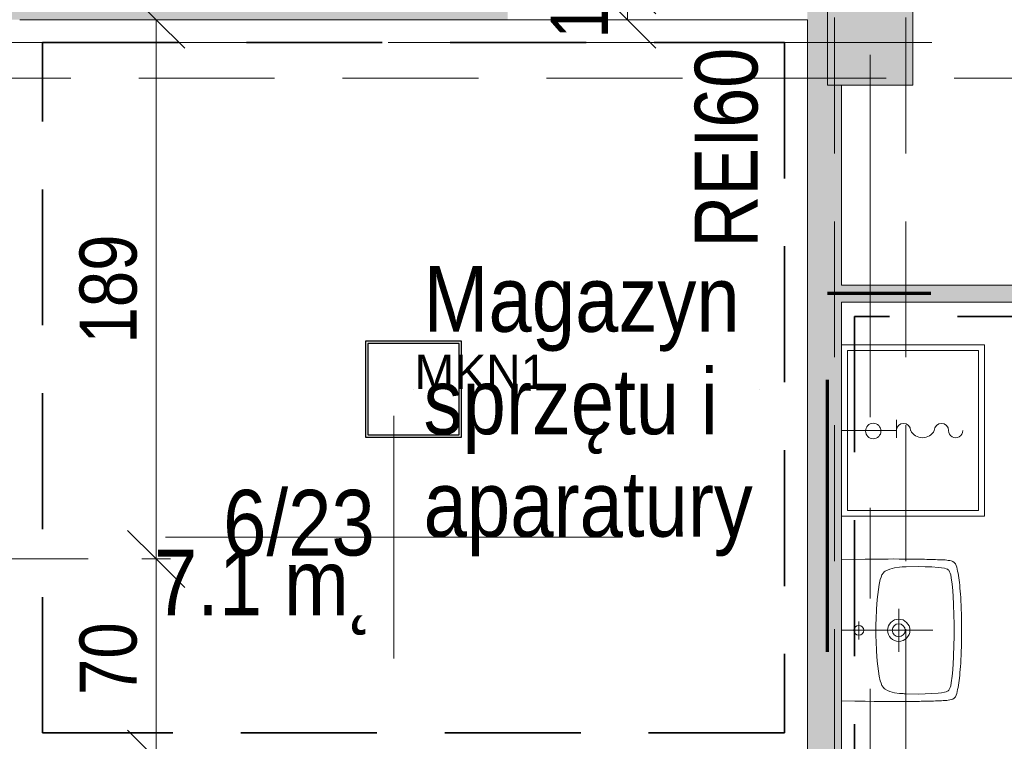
# Model space of a CAD drawing. Header units: centimetres. Extents: x -1631 to 21770, y -8842 to 3590.
# Tile 20 of 142: x -311 to 34, y 643 to 896. Entities that reach past the tile are written whole.
import ezdxf

# ---------------------------------------------------------------- set-up
doc = ezdxf.new("R2010")
doc.units = ezdxf.units.CM
for name, pattern in [('Długa kreska', [142.875, 95.25, -47.625]), ('Hidden', [71.4375, 47.625, -23.8125]), ('Oś', [222.25, 127, -31.75, 31.75, -31.75]), ('Ukryte', [71.438, 47.625, -23.813])]:
    doc.linetypes.add(name, pattern=pattern)
for name, color, linetype, lineweight in [('A-ANNO-DIMS', 211, 'Continuous', 13), ('A-ANNO-DIMS-100', 211, 'Continuous', 13), ('A-ANNO-NOTE', 131, 'Continuous', 9), ('A-AREA-IDEN', 2, 'Continuous', 13), ('A-DETL', 90, 'Continuous', 9), ('A-DETL-HDLN', 90, 'Ukryte', 9), ('A-WALL', 113, 'Continuous', 13), ('A-WALL-PATT', 111, 'Continuous', 13), ('G-ANNO-TEXT', 231, 'Continuous', 13), ('P-SANR-FIXT', 6, 'Continuous', 9), ('S-COLS', 52, 'Continuous', 13), ('S-GRID', 1, 'Continuous', 13)]:
    doc.layers.add(name, color=color, linetype=linetype, lineweight=lineweight)
doc.layers.add('E_oprawy', color=12, linetype='Continuous')
doc.styles.add('Arial Narrow', font='ARIALN.TTF', dxfattribs={"height": 22})
doc.styles.add('Arial Narrow_5', font='ARIALN.TTF', dxfattribs={"height": 20})
doc.styles.add('Arial_11', font='arial.ttf', dxfattribs={"width": 0.85, "height": 23})
doc.dimstyles.new('Diagonal_1_100__0__wewnętrzne', dxfattribs={"dimscale": 30.48, "dimtxt": 20.468619, "dimasz": 0.656168, "dimexe": 0.164042, "dimexo": 0.0625, "dimgap": 0.032808, "dimtad": 1, "dimdec": 0, "dimdsep": 46, "dimtxsty": 'Arial Narrow_5', "dimblk1": 'OBLIQUE', "dimblk2": 'OBLIQUE', "dimsah": 1, "dimcen": 0.09, "dimazin": 0, "dimtfac": 1, "dimtdec": 4, "dimtix": 1, "dimtmove": 0, "dimatfit": 3, "dimfxl": 0, "dimtvp": 1, "dimtolj": 1, "dimtzin": 0, "dimarcsym": 0})

# ---------------------------------------------------------------- blocks, each defined once
blk = doc.blocks.new('M_Concrete-Square-Column - 300 x 300mm-1795930-6_piętro IV __13_80 m_ - stan projektowany')
at = {"layer": 'S-COLS', "lineweight": 9}
blk.add_hatch(color=254, dxfattribs=at).paths.add_polyline_path([(15, -15), (15, 15), (-15, 15), (-15, -15)], flags=0)
for p, q in [((15, 15), (-15, 15)), ((-15, 15), (-15, -15)), ((15, -15), (15, 15)), ((-15, -15), (15, -15))]:
    blk.add_line(p, q, dxfattribs=at)
blk = doc.blocks.new('Umywalka koło Nova Pro - Pro 50-1205816-6_piętro IV __13_80 m_ - stan projektowany')
at = {"layer": 'P-SANR-FIXT'}
for p, q in [((-11.6, 44.96), (-11.79, 44.38)), ((-11.71, 44.67), (-11.6, 44.96)), ((-11.6, 44.96), (-11.26, 45.47)), ((-11.26, 45.47), (-11.6, 44.96)), ((-11.26, 45.47), (-10.8, 45.84)), ((-10.8, 45.84), (-11.26, 45.47)), ((-10.8, 45.84), (-10.24, 46.11)), ((-10.24, 46.11), (-10.8, 45.84)), ((-10.24, 46.11), (-9.61, 46.32)), ((-9.61, 46.32), (-10.24, 46.11)), ((-9.61, 46.32), (-8.94, 46.51)), ((-8.94, 46.51), (-9.61, 46.32)), ((-8.94, 46.51), (-8.25, 46.64)), ((-8.25, 46.64), (-8.94, 46.51)), ((-8.25, 46.64), (-7.5, 46.8)), ((-7.5, 46.8), (-8.25, 46.64)), ((-7.5, 46.8), (-6.73, 46.91)), ((-6.73, 46.91), (-7.5, 46.8)), ((-6.73, 46.91), (-5.93, 47.04)), ((-5.93, 47.04), (-6.73, 46.91)), ((-5.93, 47.04), (-5.1, 47.15)), ((-5.1, 47.15), (-5.93, 47.04)), ((-5.1, 47.15), (-4.2, 47.25)), ((-4.2, 47.25), (-5.1, 47.15)), ((-4.2, 47.25), (-3.27, 47.36)), ((-3.27, 47.36), (-4.2, 47.25)), ((-3.64, 44.75), (-1.4, 44.94)), ((-3.27, 47.36), (-2.28, 47.44)), ((-2.28, 47.44), (-3.27, 47.36)), ((-2.28, 47.44), (-1.24, 47.52)), ((-1.24, 47.52), (-2.28, 47.44)), ((-1.4, 44.94), (3.1, 45.18)), ((-1.24, 47.52), (-0.15, 47.63)), ((-0.15, 47.63), (-1.24, 47.52)), ((-0.15, 47.63), (1.05, 47.71)), ((1.05, 47.71), (-0.15, 47.63)), ((1.05, 47.71), (2.3, 47.76)), ((2.3, 47.76), (1.05, 47.71)), ((2.3, 47.76), (3.66, 47.84)), ((3.66, 47.84), (2.3, 47.76)), ((3.1, 45.18), (7.6, 45.31)), ((3.66, 47.84), (5.12, 47.89)), ((5.12, 47.89), (3.66, 47.84)), ((5.12, 47.89), (6.72, 47.95)), ((6.72, 47.95), (5.12, 47.89)), ((6.72, 47.95), (8.45, 47.97)), ((8.45, 47.97), (6.72, 47.95)), ((7.6, 45.31), (9.86, 45.39)), ((8.45, 47.97), (10.4, 48)), ((10.4, 48), (8.45, 47.97)), ((9.86, 45.39), (11.04, 45.42)), ((10.4, 48), (14.63, 48)), ((14.63, 48), (10.4, 48)), ((11.04, 45.42), (11.7, 45.42)), ((11.7, 45.42), (12.5, 45.44)), ((12.5, 45.44), (13.3, 45.42)), ((13.3, 45.42), (13.99, 45.42)), ((13.99, 45.42), (15.14, 45.39)), ((14.63, 48), (16.55, 47.97)), ((16.55, 47.97), (14.63, 48)), ((15.14, 45.39), (17.4, 45.31)), ((16.55, 47.97), (18.31, 47.95)), ((18.31, 47.95), (16.55, 47.97)), ((17.4, 45.31), (21.9, 45.18)), ((18.31, 47.95), (19.88, 47.89)), ((19.88, 47.89), (18.31, 47.95)), ((19.88, 47.89), (21.34, 47.84)), ((21.34, 47.84), (19.88, 47.89)), ((21.34, 47.84), (22.7, 47.76)), ((22.7, 47.76), (21.34, 47.84)), ((21.9, 45.18), (26.4, 44.94)), ((22.7, 47.76), (23.98, 47.71)), ((23.98, 47.71), (22.7, 47.76)), ((23.98, 47.71), (25.15, 47.63)), ((25.15, 47.63), (23.98, 47.71)), ((25.15, 47.63), (26.24, 47.52)), ((26.24, 47.52), (25.15, 47.63)), ((26.24, 47.52), (27.31, 47.44)), ((27.31, 47.44), (26.24, 47.52)), ((26.4, 44.94), (28.64, 44.75)), ((27.31, 47.44), (28.29, 47.36)), ((28.29, 47.36), (27.31, 47.44)), ((28.29, 47.36), (29.23, 47.25)), ((29.23, 47.25), (28.29, 47.36)), ((29.23, 47.25), (30.1, 47.15)), ((30.1, 47.15), (29.23, 47.25)), ((30.1, 47.15), (30.93, 47.04)), ((30.93, 47.04), (30.1, 47.15)), ((30.93, 47.04), (31.76, 46.91)), ((31.76, 46.91), (30.93, 47.04)), ((31.76, 46.91), (32.5, 46.8)), ((32.5, 46.8), (31.76, 46.91)), ((32.5, 46.8), (33.25, 46.64)), ((33.25, 46.64), (32.5, 46.8)), ((33.25, 46.64), (33.97, 46.51)), ((33.97, 46.51), (33.25, 46.64)), ((33.97, 46.51), (34.63, 46.32)), ((34.63, 46.32), (33.97, 46.51)), ((34.63, 46.32), (35.24, 46.11)), ((35.24, 46.11), (34.63, 46.32)), ((35.24, 46.11), (35.8, 45.84)), ((35.8, 45.84), (35.24, 46.11)), ((35.8, 45.84), (36.28, 45.47)), ((36.28, 45.47), (35.8, 45.84)), ((36.28, 45.47), (36.6, 44.96)), ((36.6, 44.96), (36.28, 45.47)), ((36.6, 44.96), (36.82, 44.38)), ((-12.19, 40.94), (-12.16, 41.58)), ((-12.16, 41.58), (-12.14, 42.22)), ((-12.14, 42.22), (-12.08, 42.81)), ((-12.08, 42.81), (-12, 43.37)), ((-12, 43.37), (-11.92, 43.87)), ((-11.92, 43.87), (-11.82, 44.38)), ((-11.82, 44.38), (-11.71, 44.67)), ((-9.39, 40.94), (-9.21, 42.03)), ((-9.21, 42.03), (-9.05, 42.59)), ((-9.05, 42.59), (-8.86, 43.1)), ((-8.86, 43.1), (-8.7, 43.34)), ((-8.7, 43.34), (-8.51, 43.55)), ((-8.51, 43.55), (-8.03, 43.85)), ((-8.03, 43.85), (-7.53, 44.06)), ((-7.53, 44.06), (-6.97, 44.22)), ((-6.97, 44.22), (-5.88, 44.43)), ((-5.88, 44.43), (-3.64, 44.75)), ((28.64, 44.75), (30.88, 44.43)), ((30.88, 44.43), (31.97, 44.22)), ((31.97, 44.22), (32.53, 44.06)), ((32.53, 44.06), (33.06, 43.85)), ((33.06, 43.85), (33.54, 43.55)), ((33.54, 43.55), (33.73, 43.34)), ((33.73, 43.34), (33.86, 43.1)), ((33.86, 43.1), (34.07, 42.59)), ((34.07, 42.59), (34.21, 42.03)), ((34.21, 42.03), (34.39, 40.94)), ((36.82, 44.38), (36.92, 43.87)), ((36.92, 43.87), (37.03, 43.37)), ((37.03, 43.37), (37.08, 42.81)), ((37.08, 42.81), (37.14, 42.22)), ((37.14, 42.22), (37.16, 41.58)), ((37.16, 41.58), (37.19, 40.94)), ((-12.32, 37.43), (-12.3, 38.17)), ((-12.3, 38.17), (-12.27, 38.89)), ((-12.27, 38.89), (-12.24, 39.61)), ((-12.24, 39.61), (-12.22, 40.28)), ((-12.22, 40.28), (-12.19, 40.94)), ((-9.71, 37.56), (-9.53, 39.82)), ((-9.53, 39.82), (-9.39, 40.94)), ((12.5, 6), (12.5, 38)), ((34.39, 40.94), (34.53, 39.82)), ((34.53, 39.82), (34.71, 37.56)), ((37.19, 40.94), (37.22, 40.28)), ((37.22, 40.28), (37.24, 39.61)), ((37.24, 39.61), (37.27, 38.89)), ((37.27, 38.89), (37.3, 38.17)), ((37.3, 38.17), (37.32, 37.43)), ((-12.4, 33.88), (-12.38, 35.06)), ((-12.38, 35.06), (-12.35, 35.88)), ((-12.35, 36.65), (-12.32, 37.43)), ((-12.35, 35.88), (-12.35, 36.65)), ((-9.84, 33.06), (-9.79, 35.32)), ((-9.79, 35.32), (-9.71, 37.56)), ((34.71, 37.56), (34.82, 35.32)), ((34.82, 35.32), (34.84, 33.06)), ((37.32, 37.43), (37.35, 36.65)), ((37.35, 36.65), (37.35, 35.88)), ((37.35, 35.88), (37.38, 35.06)), ((37.38, 35.06), (37.4, 33.88)), ((-12.46, 30.5), (-12.43, 31.46)), ((-12.43, 32.39), (-12.4, 33.3)), ((-12.43, 31.46), (-12.43, 32.39)), ((-12.4, 33.3), (-12.4, 33.88)), ((-9.76, 28.56), (-9.84, 33.06)), ((34.84, 33.06), (34.76, 28.56)), ((37.4, 33.88), (37.43, 33.3)), ((37.43, 33.3), (37.43, 32.39)), ((37.43, 32.39), (37.46, 31.46)), ((37.46, 31.46), (37.46, 30.5)), ((-12.48, 27.81), (-12.46, 29.49)), ((-12.48, 26.13), (-12.48, 27.81)), ((-12.46, 29.49), (-12.46, 30.5)), ((-9.74, 27.87), (-9.76, 28.56)), ((-9.71, 27.55), (-9.74, 27.87)), ((34.74, 27.87), (34.71, 27.55)), ((34.76, 28.56), (34.74, 27.87)), ((37.46, 30.5), (37.48, 29.49)), ((37.48, 29.49), (37.48, 27.81)), ((37.48, 27.81), (37.51, 26.13)), ((-12.51, 24.3), (-12.48, 26.13)), ((-12.48, 22.27), (-12.51, 24.3)), ((-9.69, 27.15), (-9.71, 27.55)), ((-9.61, 26.27), (-9.69, 27.15)), ((-9.37, 24.54), (-9.61, 26.27)), ((-8.91, 22.86), (-9.37, 24.54)), ((20.01, 26), (5.01, 26)), ((34.37, 24.54), (33.91, 22.86)), ((34.63, 26.27), (34.37, 24.54)), ((34.69, 27.15), (34.63, 26.27)), ((34.71, 27.55), (34.69, 27.15)), ((37.51, 26.13), (37.51, 22.27)), ((-12.48, 19.98), (-12.48, 22.27)), ((-8.62, 22.03), (-8.91, 22.86)), ((-8.19, 21.26), (-8.62, 22.03)), ((-7.93, 20.91), (-8.19, 21.26)), ((-7.61, 20.62), (-7.93, 20.91)), ((32.93, 20.91), (32.61, 20.62)), ((33.19, 21.26), (32.93, 20.91)), ((33.62, 22.03), (33.19, 21.26)), ((33.91, 22.86), (33.62, 22.03)), ((37.51, 22.27), (37.48, 19.98)), ((-12.45, 17.35), (-12.48, 19.98)), ((-12.4, 14.28), (-12.45, 17.35)), ((-6.89, 20.14), (-7.61, 20.62)), ((-6.09, 19.8), (-6.89, 20.14)), ((-5.24, 19.53), (-6.09, 19.8)), ((-3.53, 19.16), (-5.24, 19.53)), ((-1.83, 18.89), (-3.53, 19.16)), ((1.66, 18.49), (-1.83, 18.89)), ((5.15, 18.2), (1.66, 18.49)), ((8.64, 18.06), (5.15, 18.2)), ((10.37, 18.01), (8.64, 18.06)), ((14.63, 18.01), (10.37, 18.01)), ((16.36, 18.06), (14.63, 18.01)), ((19.88, 18.2), (16.36, 18.06)), ((23.34, 18.49), (19.88, 18.2)), ((26.83, 18.89), (23.34, 18.49)), ((28.56, 19.16), (26.83, 18.89)), ((30.26, 19.53), (28.56, 19.16)), ((31.09, 19.8), (30.26, 19.53)), ((31.89, 20.14), (31.09, 19.8)), ((32.61, 20.62), (31.89, 20.14)), ((37.45, 17.35), (37.4, 14.28)), ((37.48, 19.98), (37.45, 17.35)), ((-12.32, 10.58), (-12.4, 14.28)), ((37.4, 14.28), (37.32, 10.58)), ((-12.19, 6), (-12.32, 10.58)), ((15.72, 12.02), (9.46, 12.02)), ((37.32, 10.58), (37.19, 6))]:
    blk.add_line(p, q, dxfattribs=at)
for centre, radius in [((12.51, 26), 3.92), ((12.51, 26), 2.28), ((12.5, 12.02), 1.72)]:
    blk.add_circle(centre, radius, dxfattribs=at)
blk = doc.blocks.new('zawór czerpalny ze złączką - zawór czerpalny ze złączką-828519-6_piętro IV __13_80 m_ - stan projektowany')
at = {"layer": 'P-SANR-FIXT'}
for p, q in [((-19.18, 2.5), (-19.18, -3.71)), ((0, 0), (-19.18, 0))]:
    blk.add_line(p, q, dxfattribs=at)
for centre, radius, start, end in [((-39.97, 0), 2.5, 360, 180), ((-34.97, 0), 2.5, 180, 0), ((-28.33, -2.18), 4.68, 27.7893, 152.2107), ((-21.68, 0), 2.5, 180, 360)]:
    blk.add_arc(centre, radius, start, end, dxfattribs=at)
blk = doc.blocks.new('zlew - Type 1-1332169-6_piętro IV __13_80 m_ - stan projektowany')
at = {"layer": 'P-SANR-FIXT'}
for p, q in [((-17.5, 6), (-17.5, 56)), ((-17.5, 56), (42.5, 56)), ((42.5, 56), (42.5, 6)), ((-15.5, 8), (-15.5, 54)), ((-15.5, 54), (40.5, 54)), ((40.5, 54), (40.5, 8)), ((40.5, 8), (-15.5, 8))]:
    blk.add_line(p, q, dxfattribs=at)
blk.add_circle((12.66, 17.08), 2.7, dxfattribs=at)
blk = doc.blocks.new('DIMBLOCK112-6_piętro IV __13_80 m_ - stan projektowany')
at = {"layer": 'A-ANNO-DIMS-100', "transparency": 16777216}
for p, q in [((-97.68, 908.33), (-107.68, 918.33)), ((-102.68, 908.33), (-92.68, 908.33)), ((-97.68, 908.33), (-102.68, 908.33)), ((-97.68, 896.33), (-97.68, 908.33)), ((-97.68, 908.33), (-87.68, 898.33)), ((-97.68, 896.33), (-107.68, 906.33)), ((-102.68, 896.33), (-92.68, 896.33)), ((-97.68, 896.33), (-102.68, 896.33)), ((-97.68, 896.33), (-87.68, 886.33))]:
    blk.add_line(p, q, dxfattribs=at)
at = {"layer": 'A-ANNO-DIMS-100', "color": 0, "transparency": 16777216, "insert": (-124.53, 889.65), "char_height": 20, "width": 30.4105, "attachment_point": 1, "rotation": 90, "line_spacing_factor": 0.974696, "style": 'Arial Narrow_5'}
blk.add_mtext('12', dxfattribs=at)
blk = doc.blocks.new('_Oblique')
at = {"color": 0, "linetype": 'ByBlock', "lineweight": -2}
blk.add_line((-0.5, -0.5), (0.5, 0.5), dxfattribs=at)
blk = doc.blocks.new('METKA_POMIESZCZENIA2 - Rozbudowana krótka - bez ramki-2403173-6_piętro IV __13_80 m_ - stan projektowany')
at = {"layer": 'A-AREA-IDEN'}
for p, q in [((0, 0.425), (0, 0)), ((0.0976, 0), (-0.8, 0)), ((-0.8, 0), (0.8, 0)), ((0, 0), (0, -0.425))]:
    blk.add_line(p, q, dxfattribs=at)
blk = doc.blocks.new('DIMBLOCK173-6_piętro IV __13_80 m_ - stan projektowany')
at = {"layer": 'A-ANNO-DIMS-100', "transparency": 16777216}
for p, q in [((-262.8, 707.33), (-272.8, 717.33)), ((-267.8, 707.33), (-257.8, 707.33)), ((-262.8, 707.33), (-267.8, 707.33)), ((-262.8, 637.33), (-262.8, 707.33)), ((-262.8, 707.33), (-252.8, 697.33)), ((-262.8, 637.33), (-272.8, 647.33)), ((-267.8, 637.33), (-257.8, 637.33)), ((-262.8, 637.33), (-267.8, 637.33)), ((-262.8, 637.33), (-252.8, 627.33))]:
    blk.add_line(p, q, dxfattribs=at)
at = {"layer": 'A-ANNO-DIMS-100', "color": 0, "transparency": 16777216, "insert": (-289.65, 659.65), "char_height": 20, "width": 30.4105, "attachment_point": 1, "rotation": 90, "line_spacing_factor": 0.974696, "style": 'Arial Narrow_5'}
blk.add_mtext('70', dxfattribs=at)
blk = doc.blocks.new('DIMBLOCK174-6_piętro IV __13_80 m_ - stan projektowany')
at = {"layer": 'A-ANNO-DIMS-100', "transparency": 16777216}
for p, q in [((-262.8, 896.33), (-272.8, 906.33)), ((-267.8, 896.33), (-257.8, 896.33)), ((-262.8, 896.33), (-267.8, 896.33)), ((-262.8, 707.33), (-262.8, 896.33)), ((-262.8, 896.33), (-252.8, 886.33)), ((-262.8, 707.33), (-272.8, 717.33)), ((-267.8, 707.33), (-257.8, 707.33)), ((-262.8, 707.33), (-267.8, 707.33)), ((-262.8, 707.33), (-252.8, 697.33))]:
    blk.add_line(p, q, dxfattribs=at)
at = {"layer": 'A-ANNO-DIMS-100', "color": 0, "transparency": 16777216, "insert": (-289.65, 782.82), "char_height": 20, "width": 45.6158, "attachment_point": 1, "rotation": 90, "line_spacing_factor": 0.974696, "style": 'Arial Narrow_5'}
blk.add_mtext('189', dxfattribs=at)
blk = doc.blocks.new('MKN1')
at = {"layer": 'E_oprawy', "linetype": 'ByBlock'}
for points in [[(9572.75, 390.73), (9572.75, 357.13), (9606.35, 357.13), (9606.35, 390.73)], [(9573.55, 389.92), (9573.55, 357.92), (9605.55, 357.92), (9605.55, 389.92)]]:
    blk.add_lwpolyline(points, close=True, dxfattribs=at)
for centre in [(9589.55, 373.92), (9710.84, 373.92)]:
    blk.add_circle(centre, 0.01, dxfattribs=at)
at = {"layer": 'E_oprawy', "color": 4, "linetype": 'ByBlock', "insert": (9589.85, 385.97), "char_height": 0.2, "width": 42.2965, "attachment_point": 1}
blk.add_mtext('{\\fArial|b0|i0|c0|p0;\\H60x;MKN1}', dxfattribs=at)

msp = doc.modelspace()

# ---------------------------------------------------------------- hatches: boundary and pattern name
at = {"layer": 'A-WALL-PATT'}
h = msp.add_hatch(color=9, dxfattribs=at)
h.paths.add_polyline_path([(-22.62, 122.33), (-22.62, 388.33), (-27.62, 388.33), (-27.62, 428.33), (-22.62, 428.33), (-22.62, 465.83), (-34.62, 465.83), (-34.62, 122.33)], flags=0)
h.paths.add_polyline_path([(-34.62, 566.83), (-22.62, 566.83), (-22.62, 873.33), (-27.62, 873.33), (-27.62, 903.33), (-22.62, 903.33), (-22.62, 908.33), (-34.62, 908.33), (-34.62, 625.33)], flags=0)
for points in [[(-322.62, 896.33), (-139.62, 896.33), (-139.62, 902.33), (-322.62, 902.33)], [(297.38, 797.33), (297.38, 803.33), (-22.62, 803.33), (-22.62, 797.33), (285.38, 797.33)]]:
    msp.add_hatch(color=9, dxfattribs=at).paths.add_polyline_path(points, flags=0)

# ---------------------------------------------------------------- linework, layer by layer
at = {"layer": 'A-ANNO-NOTE', "lineweight": 13}
msp.add_line((-286.62, 707.33), (-376.62, 707.33), dxfattribs=at)
msp.add_line((-286.62, 707.33), (-376.62, 707.33), dxfattribs=at)
at = {"layer": 'A-DETL', "linetype": 'Hidden', "lineweight": 35}
for p, q in [((-302.62, 888.33), (-42.62, 888.33)), ((-302.62, 646.33), (-302.62, 888.33)), ((-42.62, 888.33), (-42.62, 646.33)), ((279.88, 792.33), (-18.11, 792.33)), ((-18.11, 792.33), (-18.11, 580)), ((-42.62, 646.33), (-302.62, 646.33))]:
    msp.add_line(p, q, dxfattribs=at)
at = {"layer": 'A-DETL', "linetype": 'Długa kreska', "lineweight": 70}
for p in [(-27.62, 103.33), (294.38, 800.33)]:
    msp.add_line(p, (-27.62, 800.33), dxfattribs=at)
at = {"layer": 'A-DETL-HDLN'}
for p, q in [((-25.12, 420.83), (-25.12, 2793.33)), ((-0.12, 420.83), (-0.12, 2793.33)), ((-1197.62, 875.83), (1172.38, 875.83))]:
    msp.add_line(p, q, dxfattribs=at)
at = {"layer": 'A-WALL', "lineweight": 9}
for p, q in [((-310.62, 896.33), (-34.62, 896.33)), ((-34.62, 896.33), (-34.62, 637.33)), ((-22.62, 803.33), (-22.62, 873.33)), ((291.38, 803.33), (-22.62, 803.33)), ((-22.62, 575.33), (-22.62, 797.33)), ((-22.62, 797.33), (285.38, 797.33))]:
    msp.add_line(p, q, dxfattribs=at)
at = {"layer": 'S-GRID', "linetype": 'Oś'}
for p, q in [((-12.62, 2884.27), (-12.62, 27.13)), ((1342.46, 888.33), (-1368.76, 888.33))]:
    msp.add_line(p, q, dxfattribs=at)

# ---------------------------------------------------------------- block references
at = {"layer": 'A-AREA-IDEN', "xscale": 99.99999999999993, "yscale": 99.99999999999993, "zscale": 99.99999999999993}
msp.add_blockref('METKA_POMIESZCZENIA2 - Rozbudowana krótka - bez ramki-2403173-6_piętro IV __13_80 m_ - stan projektowany', (-179.55, 714.98), dxfattribs=at)
at = {"layer": 'E_oprawy', "linetype": 'ByBlock'}
msp.add_blockref('MKN1', (-9762.17, 392.9), dxfattribs=at)
at = {"layer": 'P-SANR-FIXT'}
for name, p, rotation in [('zlew - Type 1-1332169-6_piętro IV __13_80 m_ - stan projektowany', (-28.62, 764.83), 270.0000000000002), ('zawór czerpalny ze złączką - zawór czerpalny ze złączką-828519-6_piętro IV __13_80 m_ - stan projektowany', (-22.62, 752.33), 180), ('Umywalka koło Nova Pro - Pro 50-1205816-6_piętro IV __13_80 m_ - stan projektowany', (-28.62, 694.83), 270.0000000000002)]:
    msp.add_blockref(name, p, dxfattribs=dict(at, rotation=rotation))
at = {"layer": 'S-COLS', "lineweight": 9}
msp.add_blockref('M_Concrete-Square-Column - 300 x 300mm-1795930-6_piętro IV __13_80 m_ - stan projektowany', (-12.62, 888.33), dxfattribs=at)

# ---------------------------------------------------------------- texts
at = {"layer": 'A-AREA-IDEN', "char_height": 23, "line_spacing_factor": 0.936439, "style": 'Arial_11'}
for s, insert, width, attachment_point in [('\\pt84.99995,169.9999,255.00008,340.00003,424.99998,509.99993,595.00011,680.00006,765.00001,849.99996,934.99991,1020.00009,1105.00004,1189.99999,1274.99994,1359.99989,1445.00007,1530.00002,1614.99997,1699.99992,1785.0001,1870.00005,1955,2039.99995,2124.9999,2210.00008,2295.00003,2379.99998,2464.99993,2550.00011,2635.00006,2720.00001;Magazyn\\Psprzętu i\\Paparatury', (-169.12, 708.2), 114.75, 7), ('\\pxqr,t3.69565,7.3913,11.08696,14.78261,18.47826,22.17391,25.86957,29.56522,33.26087,36.95652,40.65217,44.34783,48.04348,51.73913,55.43478,59.13043,62.82609,66.52174,70.21739,73.91304,77.6087,81.30435,85,88.69565,92.3913,96.08696,99.78261,103.47826,107.17391,110.86957,114.56522,118.26087;{6/23}', (-186.2, 708.2), 52.87, 9), ('\\pt84.99995,169.9999,255.00008,340.00003,424.99998,509.99993,595.00011,680.00006,765.00001,849.99996,934.99991,1020.00009,1105.00004,1189.99999,1274.99994,1359.99989,1445.00007,1530.00002,1614.99997,1699.99992,1785.0001,1870.00005,1955,2039.99995,2124.9999,2210.00008,2295.00003,2379.99998,2464.99993,2550.00011,2635.00006,2720.00001;7.1 m˛', (-186.2, 710.59), 76.5, 3)]:
    msp.add_mtext(s, dxfattribs=dict(at, insert=insert, width=width, attachment_point=attachment_point))
at = {"layer": 'G-ANNO-TEXT', "color": 1, "insert": (-74.09, 816.44), "char_height": 22, "width": 70.195, "attachment_point": 1, "rotation": 90, "line_spacing_factor": 0.949189, "style": 'Arial Narrow'}
msp.add_mtext('\\pxt5.77273,11.54545,17.31818,23.09091,28.86364,34.63636,40.40909,46.18182,51.95455,57.72727,63.5,69.27273,75.04545,80.81818,86.59091,92.36364,98.13636,103.90909,109.68182,115.45455,121.22727,127,132.77273,138.54545,144.31818,150.09091,155.86364,161.63636,167.40909,173.18182,178.95455,184.72727;{REI60}', dxfattribs=at)

# ---------------------------------------------------------------- dimensions: what is measured, and where the dimension line sits
at = {"layer": 'A-ANNO-DIMS'}
for base, p1, p2, override, picture, middle in [((-97.68, 908.33), (-102.68, 896.33), (-102.68, 908.33), {"dimpost": '<>', "dimfxl": 12}, 'DIMBLOCK112-6_piętro IV __13_80 m_ - stan projektowany', (-108.73, 902.33)), ((-262.8, 896.33), (-267.8, 707.33), (-267.8, 896.33), {"dimpost": '<>', "dimfxl": 189}, 'DIMBLOCK174-6_piętro IV __13_80 m_ - stan projektowany', (-274.01, 801.83)), ((-262.8, 707.33), (-267.8, 637.33), (-267.8, 707.33), {"dimpost": '<>', "dimfxl": 70}, 'DIMBLOCK173-6_piętro IV __13_80 m_ - stan projektowany', (-274.01, 672.33))]:
    dim = msp.add_linear_dim(base=base, p1=p1, p2=p2, angle=90, dimstyle='Diagonal_1_100__0__wewnętrzne', override=override, dxfattribs=at)
    dim.commit()
    dim.dimension.update_dxf_attribs({"geometry": picture, "text_midpoint": middle})

doc.saveas('drawing.dxf')
